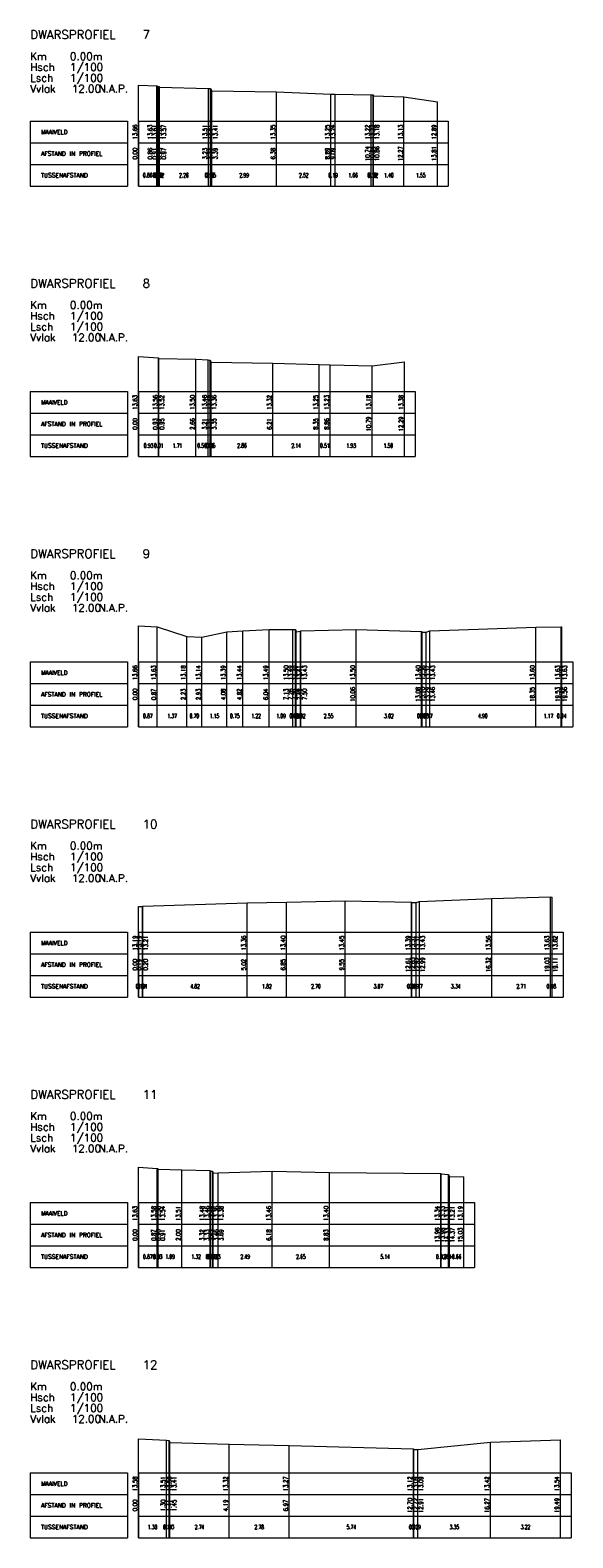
# Model space of a CAD drawing. Header units: metres. Extents: x 131067 to 131441, y 398248 to 398639.
# Tile 9 of 10: x 131416 to 131441, y 398496 to 398566. Entities that reach past the tile are written whole.
import ezdxf
from ezdxf.enums import TextEntityAlignment as Align

# ---------------------------------------------------------------- set-up
doc = ezdxf.new("R2010")
doc.units = ezdxf.units.M
doc.header["$MEASUREMENT"] = 0
doc.layers.add('lm-xyz-geopro dwarsprofiel', color=7, linetype='Continuous', lineweight=0)
doc.styles.get("Standard").update_dxf_attribs({"font": 'txt.shx'})

msp = doc.modelspace()

# ---------------------------------------------------------------- linework, layer by layer
at = {"layer": 'lm-xyz-geopro dwarsprofiel', "linetype": 'Continuous'}
for p, q in [((131421, 398562), (131421, 398563.657)), ((131421.855, 398562), (131421.855, 398563.63)), ((131421.908, 398562), (131421.908, 398563.609)), ((131421.951, 398562), (131421.951, 398563.607)), ((131421.974, 398562), (131421.974, 398563.568)), ((131424.23, 398562), (131424.23, 398563.514)), ((131424.334, 398562), (131424.334, 398563.507)), ((131424.388, 398562), (131424.388, 398563.408)), ((131427.377, 398562), (131427.377, 398563.351)), ((131429.893, 398562), (131429.893, 398563.246)), ((131430.085, 398562), (131430.085, 398563.243)), ((131431.743, 398562), (131431.743, 398563.221)), ((131431.841, 398562), (131431.841, 398563.224)), ((131431.863, 398562), (131431.863, 398563.177)), ((131433.265, 398562), (131433.265, 398563.13)), ((131434.814, 398562), (131434.814, 398562.893)), ((131421, 398561), (131421, 398562)), ((131421.855, 398561), (131421.855, 398562)), ((131421.908, 398561), (131421.908, 398562)), ((131421.951, 398561), (131421.951, 398562)), ((131421.974, 398561), (131421.974, 398562)), ((131424.23, 398561), (131424.23, 398562)), ((131424.334, 398561), (131424.334, 398562)), ((131424.388, 398561), (131424.388, 398562)), ((131427.377, 398561), (131427.377, 398562)), ((131429.893, 398561), (131429.893, 398562)), ((131430.085, 398561), (131430.085, 398562)), ((131431.743, 398561), (131431.743, 398562)), ((131431.841, 398561), (131431.841, 398562)), ((131431.863, 398561), (131431.863, 398562)), ((131433.265, 398561), (131433.265, 398562)), ((131434.814, 398561), (131434.814, 398562)), ((131421, 398549.5), (131421, 398551.125)), ((131421.934, 398549.5), (131421.934, 398551.063)), ((131421.945, 398549.5), (131421.945, 398551.022)), ((131423.657, 398549.5), (131423.657, 398550.995)), ((131424.214, 398549.5), (131424.214, 398550.962)), ((131424.306, 398549.5), (131424.306, 398550.953)), ((131424.354, 398549.5), (131424.354, 398550.861)), ((131427.213, 398549.5), (131427.213, 398550.815)), ((131429.353, 398549.5), (131429.353, 398550.753)), ((131429.862, 398549.5), (131429.862, 398550.731)), ((131431.791, 398549.5), (131431.791, 398550.68)), ((131433.289, 398549.5), (131433.289, 398550.875)), ((131421, 398548.5), (131421, 398549.5)), ((131421.934, 398548.5), (131421.934, 398549.5)), ((131421.945, 398548.5), (131421.945, 398549.5)), ((131423.657, 398548.5), (131423.657, 398549.5)), ((131424.214, 398548.5), (131424.214, 398549.5)), ((131424.306, 398548.5), (131424.306, 398549.5)), ((131424.354, 398548.5), (131424.354, 398549.5)), ((131427.213, 398548.5), (131427.213, 398549.5)), ((131429.353, 398548.5), (131429.353, 398549.5)), ((131429.862, 398548.5), (131429.862, 398549.5)), ((131431.791, 398548.5), (131431.791, 398549.5)), ((131433.289, 398548.5), (131433.289, 398549.5)), ((131421, 398537), (131421, 398538.659)), ((131421.868, 398537), (131421.868, 398538.627)), ((131427.04, 398537), (131427.04, 398538.492)), ((131428.134, 398537), (131428.134, 398538.496)), ((131428.258, 398537), (131428.258, 398538.491)), ((131431.057, 398537), (131431.057, 398538.501)), ((131439.354, 398537), (131439.354, 398538.601)), ((131440.527, 398537), (131440.527, 398538.625)), ((131440.564, 398537), (131440.564, 398538.627)), ((131423.234, 398537), (131423.234, 398538.175)), ((131423.934, 398537), (131423.934, 398538.139)), ((131425.079, 398537), (131425.079, 398538.386)), ((131425.824, 398537), (131425.824, 398538.436)), ((131428.292, 398537), (131428.292, 398538.391)), ((131428.484, 398537), (131428.484, 398538.413)), ((131428.504, 398537), (131428.504, 398538.434)), ((131434.078, 398537), (131434.078, 398538.401)), ((131434.103, 398537), (131434.103, 398538.381)), ((131434.287, 398537), (131434.287, 398538.367)), ((131434.457, 398537), (131434.457, 398538.43)), ((131421, 398536), (131421, 398537)), ((131421.868, 398536), (131421.868, 398537)), ((131423.234, 398536), (131423.234, 398537)), ((131423.934, 398536), (131423.934, 398537)), ((131425.079, 398536), (131425.079, 398537)), ((131425.824, 398536), (131425.824, 398537)), ((131427.04, 398536), (131427.04, 398537)), ((131428.134, 398536), (131428.134, 398537)), ((131428.258, 398536), (131428.258, 398537)), ((131428.292, 398536), (131428.292, 398537)), ((131428.484, 398536), (131428.484, 398537)), ((131428.504, 398536), (131428.504, 398537)), ((131431.057, 398536), (131431.057, 398537)), ((131434.078, 398536), (131434.078, 398537)), ((131434.103, 398536), (131434.103, 398537)), ((131434.287, 398536), (131434.287, 398537)), ((131434.457, 398536), (131434.457, 398537)), ((131439.354, 398536), (131439.354, 398537)), ((131440.527, 398536), (131440.527, 398537)), ((131440.564, 398536), (131440.564, 398537)), ((131430.548, 398524.5), (131430.548, 398525.945)), ((131433.986, 398524.5), (131433.986, 398525.925)), ((131437.324, 398524.5), (131437.324, 398526.056)), ((131440.032, 398524.5), (131440.032, 398526.13)), ((131440.112, 398524.5), (131440.112, 398526.124)), ((131421, 398524.5), (131421, 398525.687)), ((131421.193, 398524.5), (131421.193, 398525.689)), ((131421.204, 398524.5), (131421.204, 398525.712)), ((131426.023, 398524.5), (131426.023, 398525.855)), ((131427.845, 398524.5), (131427.845, 398525.897)), ((131433.614, 398524.5), (131433.614, 398525.89)), ((131433.628, 398524.5), (131433.628, 398525.873)), ((131433.821, 398524.5), (131433.821, 398525.868)), ((131421, 398523.5), (131421, 398524.5)), ((131421.193, 398523.5), (131421.193, 398524.5)), ((131421.204, 398523.5), (131421.204, 398524.5)), ((131426.023, 398523.5), (131426.023, 398524.5)), ((131427.845, 398523.5), (131427.845, 398524.5)), ((131430.548, 398523.5), (131430.548, 398524.5)), ((131433.614, 398523.5), (131433.614, 398524.5)), ((131433.628, 398523.5), (131433.628, 398524.5)), ((131433.821, 398523.5), (131433.821, 398524.5)), ((131433.986, 398523.5), (131433.986, 398524.5)), ((131437.324, 398523.5), (131437.324, 398524.5)), ((131440.032, 398523.5), (131440.032, 398524.5)), ((131440.112, 398523.5), (131440.112, 398524.5)), ((131421, 398512), (131421, 398513.632)), ((131421.866, 398512), (131421.866, 398513.584)), ((131421.9, 398512), (131421.9, 398513.582)), ((131421.912, 398512), (131421.912, 398513.538)), ((131423.001, 398512), (131423.001, 398513.514)), ((131424.32, 398512), (131424.32, 398513.477)), ((131424.333, 398512), (131424.333, 398513.459)), ((131424.428, 398512), (131424.428, 398513.455)), ((131424.686, 398512), (131424.686, 398513.38)), ((131427.176, 398512), (131427.176, 398513.455)), ((131429.825, 398512), (131429.825, 398513.398)), ((131424.457, 398512), (131424.457, 398513.363)), ((131434.961, 398512), (131434.961, 398513.343)), ((131434.98, 398512), (131434.98, 398513.326)), ((131435.329, 398512), (131435.329, 398513.305)), ((131435.367, 398512), (131435.367, 398513.207)), ((131436.027, 398512), (131436.027, 398513.187)), ((131421, 398511), (131421, 398512)), ((131421.866, 398511), (131421.866, 398512)), ((131421.9, 398511), (131421.9, 398512)), ((131421.912, 398511), (131421.912, 398512)), ((131423.001, 398511), (131423.001, 398512)), ((131424.32, 398511), (131424.32, 398512)), ((131424.333, 398511), (131424.333, 398512)), ((131424.428, 398511), (131424.428, 398512)), ((131424.457, 398511), (131424.457, 398512)), ((131424.686, 398511), (131424.686, 398512)), ((131427.176, 398511), (131427.176, 398512)), ((131429.825, 398511), (131429.825, 398512)), ((131434.961, 398511), (131434.961, 398512)), ((131434.98, 398511), (131434.98, 398512)), ((131435.329, 398511), (131435.329, 398512)), ((131435.367, 398511), (131435.367, 398512)), ((131436.027, 398511), (131436.027, 398512)), ((131421, 398499.5), (131421, 398501.084)), ((131422.298, 398499.5), (131422.298, 398501.014)), ((131422.412, 398499.5), (131422.412, 398501.004)), ((131422.446, 398499.5), (131422.446, 398500.905)), ((131425.19, 398499.5), (131425.19, 398500.824)), ((131437.267, 398499.5), (131437.267, 398500.921)), ((131440.489, 398499.5), (131440.489, 398501.036)), ((131427.965, 398499.5), (131427.965, 398500.766)), ((131433.701, 398499.5), (131433.701, 398500.62)), ((131433.721, 398499.5), (131433.721, 398500.592)), ((131433.912, 398499.5), (131433.912, 398500.591)), ((131421, 398498.5), (131421, 398499.5)), ((131422.298, 398498.5), (131422.298, 398499.5)), ((131422.412, 398498.5), (131422.412, 398499.5)), ((131422.446, 398498.5), (131422.446, 398499.5)), ((131425.19, 398498.5), (131425.19, 398499.5)), ((131427.965, 398498.5), (131427.965, 398499.5)), ((131433.701, 398498.5), (131433.701, 398499.5)), ((131433.721, 398498.5), (131433.721, 398499.5)), ((131433.912, 398498.5), (131433.912, 398499.5)), ((131437.267, 398498.5), (131437.267, 398499.5)), ((131440.489, 398498.5), (131440.489, 398499.5))]:
    msp.add_line(p, q, dxfattribs=at)
at = {"layer": 'lm-xyz-geopro dwarsprofiel', "color": 7, "linetype": 'Continuous'}
for p, q in [((131416, 398562), (131416, 398559)), ((131416, 398562), (131420.5, 398562)), ((131420.5, 398562), (131420.5, 398559)), ((131421, 398562), (131421, 398559)), ((131421, 398562), (131435.314, 398562)), ((131435.314, 398562), (131435.314, 398559)), ((131416, 398561), (131420.5, 398561)), ((131421, 398560), (131421, 398561)), ((131421, 398560), (131421, 398561)), ((131421, 398561), (131435.314, 398561)), ((131421.855, 398560), (131421.855, 398561)), ((131421.908, 398560), (131421.908, 398561)), ((131421.951, 398560), (131421.951, 398561)), ((131421.974, 398560), (131421.974, 398561)), ((131424.23, 398560), (131424.23, 398561)), ((131424.334, 398560), (131424.334, 398561)), ((131424.388, 398560), (131424.388, 398561)), ((131427.377, 398560), (131427.377, 398561)), ((131429.893, 398560), (131429.893, 398561)), ((131430.085, 398560), (131430.085, 398561)), ((131431.743, 398560), (131431.743, 398561)), ((131431.841, 398560), (131431.841, 398561)), ((131431.863, 398560), (131431.863, 398561)), ((131433.265, 398560), (131433.265, 398561)), ((131434.814, 398560), (131434.814, 398561)), ((131416, 398560), (131420.5, 398560)), ((131421, 398559), (131421, 398560)), ((131421, 398559), (131421, 398560)), ((131421, 398560), (131435.314, 398560)), ((131421.855, 398559), (131421.855, 398560)), ((131421.908, 398559), (131421.908, 398560)), ((131421.951, 398559), (131421.951, 398560)), ((131421.974, 398559), (131421.974, 398560)), ((131424.23, 398559), (131424.23, 398560)), ((131424.334, 398559), (131424.334, 398560)), ((131424.388, 398559), (131424.388, 398560)), ((131427.377, 398559), (131427.377, 398560)), ((131429.893, 398559), (131429.893, 398560)), ((131430.085, 398559), (131430.085, 398560)), ((131431.743, 398559), (131431.743, 398560)), ((131431.841, 398559), (131431.841, 398560)), ((131431.863, 398559), (131431.863, 398560)), ((131433.265, 398559), (131433.265, 398560)), ((131434.814, 398559), (131434.814, 398560)), ((131416, 398559), (131420.5, 398559)), ((131421, 398559), (131435.314, 398559)), ((131416, 398549.5), (131416, 398546.5)), ((131416, 398549.5), (131420.5, 398549.5)), ((131420.5, 398549.5), (131420.5, 398546.5)), ((131421, 398549.5), (131421, 398546.5)), ((131421, 398549.5), (131433.789, 398549.5)), ((131433.789, 398549.5), (131433.789, 398546.5)), ((131416, 398548.5), (131420.5, 398548.5)), ((131421, 398547.5), (131421, 398548.5)), ((131421, 398547.5), (131421, 398548.5)), ((131421, 398548.5), (131433.789, 398548.5)), ((131421.934, 398547.5), (131421.934, 398548.5)), ((131421.945, 398547.5), (131421.945, 398548.5)), ((131423.657, 398547.5), (131423.657, 398548.5)), ((131424.214, 398547.5), (131424.214, 398548.5)), ((131424.306, 398547.5), (131424.306, 398548.5)), ((131424.354, 398547.5), (131424.354, 398548.5)), ((131427.213, 398547.5), (131427.213, 398548.5)), ((131429.353, 398547.5), (131429.353, 398548.5)), ((131429.862, 398547.5), (131429.862, 398548.5)), ((131431.791, 398547.5), (131431.791, 398548.5)), ((131433.289, 398547.5), (131433.289, 398548.5)), ((131416, 398547.5), (131420.5, 398547.5)), ((131421, 398546.5), (131421, 398547.5)), ((131421, 398546.5), (131421, 398547.5)), ((131421, 398547.5), (131433.789, 398547.5)), ((131421.934, 398546.5), (131421.934, 398547.5)), ((131421.945, 398546.5), (131421.945, 398547.5)), ((131423.657, 398546.5), (131423.657, 398547.5)), ((131424.214, 398546.5), (131424.214, 398547.5)), ((131424.306, 398546.5), (131424.306, 398547.5)), ((131424.354, 398546.5), (131424.354, 398547.5)), ((131427.213, 398546.5), (131427.213, 398547.5)), ((131429.353, 398546.5), (131429.353, 398547.5)), ((131429.862, 398546.5), (131429.862, 398547.5)), ((131431.791, 398546.5), (131431.791, 398547.5)), ((131433.289, 398546.5), (131433.289, 398547.5)), ((131416, 398546.5), (131420.5, 398546.5)), ((131421, 398546.5), (131433.789, 398546.5)), ((131416, 398537), (131416, 398534)), ((131416, 398537), (131420.5, 398537)), ((131420.5, 398537), (131420.5, 398534)), ((131421, 398537), (131421, 398534)), ((131421, 398537), (131441.064, 398537)), ((131441.064, 398537), (131441.064, 398534)), ((131416, 398536), (131420.5, 398536)), ((131421, 398535), (131421, 398536)), ((131421, 398535), (131421, 398536)), ((131421, 398536), (131441.064, 398536)), ((131421.868, 398535), (131421.868, 398536)), ((131423.234, 398535), (131423.234, 398536)), ((131423.934, 398535), (131423.934, 398536)), ((131425.079, 398535), (131425.079, 398536)), ((131425.824, 398535), (131425.824, 398536)), ((131427.04, 398535), (131427.04, 398536)), ((131428.134, 398535), (131428.134, 398536)), ((131428.258, 398535), (131428.258, 398536)), ((131428.292, 398535), (131428.292, 398536)), ((131428.484, 398535), (131428.484, 398536)), ((131428.504, 398535), (131428.504, 398536)), ((131431.057, 398535), (131431.057, 398536)), ((131434.078, 398535), (131434.078, 398536)), ((131434.103, 398535), (131434.103, 398536)), ((131434.287, 398535), (131434.287, 398536)), ((131434.457, 398535), (131434.457, 398536)), ((131439.354, 398535), (131439.354, 398536)), ((131440.527, 398535), (131440.527, 398536)), ((131440.564, 398535), (131440.564, 398536)), ((131416, 398535), (131420.5, 398535)), ((131421, 398534), (131421, 398535)), ((131421, 398534), (131421, 398535)), ((131421, 398535), (131441.064, 398535)), ((131421.868, 398534), (131421.868, 398535)), ((131423.234, 398534), (131423.234, 398535)), ((131423.934, 398534), (131423.934, 398535)), ((131425.079, 398534), (131425.079, 398535)), ((131425.824, 398534), (131425.824, 398535)), ((131427.04, 398534), (131427.04, 398535)), ((131428.134, 398534), (131428.134, 398535)), ((131428.258, 398534), (131428.258, 398535)), ((131428.292, 398534), (131428.292, 398535)), ((131428.484, 398534), (131428.484, 398535)), ((131428.504, 398534), (131428.504, 398535)), ((131431.057, 398534), (131431.057, 398535)), ((131434.078, 398534), (131434.078, 398535)), ((131434.103, 398534), (131434.103, 398535)), ((131434.287, 398534), (131434.287, 398535)), ((131434.457, 398534), (131434.457, 398535)), ((131439.354, 398534), (131439.354, 398535)), ((131440.527, 398534), (131440.527, 398535)), ((131440.564, 398534), (131440.564, 398535)), ((131416, 398534), (131420.5, 398534)), ((131421, 398534), (131441.064, 398534)), ((131416, 398524.5), (131416, 398521.5)), ((131416, 398524.5), (131420.5, 398524.5)), ((131420.5, 398524.5), (131420.5, 398521.5)), ((131421, 398524.5), (131421, 398521.5)), ((131421, 398524.5), (131440.612, 398524.5)), ((131440.612, 398524.5), (131440.612, 398521.5)), ((131416, 398523.5), (131420.5, 398523.5)), ((131421, 398522.5), (131421, 398523.5)), ((131421, 398522.5), (131421, 398523.5)), ((131421, 398523.5), (131440.612, 398523.5)), ((131421.193, 398522.5), (131421.193, 398523.5)), ((131421.204, 398522.5), (131421.204, 398523.5)), ((131426.023, 398522.5), (131426.023, 398523.5)), ((131427.845, 398522.5), (131427.845, 398523.5)), ((131430.548, 398522.5), (131430.548, 398523.5)), ((131433.614, 398522.5), (131433.614, 398523.5)), ((131433.628, 398522.5), (131433.628, 398523.5)), ((131433.821, 398522.5), (131433.821, 398523.5)), ((131433.986, 398522.5), (131433.986, 398523.5)), ((131437.324, 398522.5), (131437.324, 398523.5)), ((131440.032, 398522.5), (131440.032, 398523.5)), ((131440.112, 398522.5), (131440.112, 398523.5)), ((131416, 398522.5), (131420.5, 398522.5)), ((131421, 398521.5), (131421, 398522.5)), ((131421, 398521.5), (131421, 398522.5)), ((131421, 398522.5), (131440.612, 398522.5)), ((131421.193, 398521.5), (131421.193, 398522.5)), ((131421.204, 398521.5), (131421.204, 398522.5)), ((131426.023, 398521.5), (131426.023, 398522.5)), ((131427.845, 398521.5), (131427.845, 398522.5)), ((131430.548, 398521.5), (131430.548, 398522.5)), ((131433.614, 398521.5), (131433.614, 398522.5)), ((131433.628, 398521.5), (131433.628, 398522.5)), ((131433.821, 398521.5), (131433.821, 398522.5)), ((131433.986, 398521.5), (131433.986, 398522.5)), ((131437.324, 398521.5), (131437.324, 398522.5)), ((131440.032, 398521.5), (131440.032, 398522.5)), ((131440.112, 398521.5), (131440.112, 398522.5)), ((131416, 398521.5), (131420.5, 398521.5)), ((131421, 398521.5), (131440.612, 398521.5)), ((131416, 398512), (131416, 398509)), ((131416, 398512), (131420.5, 398512)), ((131420.5, 398512), (131420.5, 398509)), ((131421, 398512), (131421, 398509)), ((131421, 398512), (131436.527, 398512)), ((131436.527, 398512), (131436.527, 398509)), ((131416, 398511), (131420.5, 398511)), ((131421, 398510), (131421, 398511)), ((131421, 398510), (131421, 398511)), ((131421, 398511), (131436.527, 398511)), ((131421.866, 398510), (131421.866, 398511)), ((131421.9, 398510), (131421.9, 398511)), ((131421.912, 398510), (131421.912, 398511)), ((131423.001, 398510), (131423.001, 398511)), ((131424.32, 398510), (131424.32, 398511)), ((131424.333, 398510), (131424.333, 398511)), ((131424.428, 398510), (131424.428, 398511)), ((131424.457, 398510), (131424.457, 398511)), ((131424.686, 398510), (131424.686, 398511)), ((131427.176, 398510), (131427.176, 398511)), ((131429.825, 398510), (131429.825, 398511)), ((131434.961, 398510), (131434.961, 398511)), ((131434.98, 398510), (131434.98, 398511)), ((131435.329, 398510), (131435.329, 398511)), ((131435.367, 398510), (131435.367, 398511)), ((131436.027, 398510), (131436.027, 398511)), ((131416, 398510), (131420.5, 398510)), ((131421, 398509), (131421, 398510)), ((131421, 398509), (131421, 398510)), ((131421, 398510), (131436.527, 398510)), ((131421.866, 398509), (131421.866, 398510)), ((131421.9, 398509), (131421.9, 398510)), ((131421.912, 398509), (131421.912, 398510)), ((131423.001, 398509), (131423.001, 398510)), ((131424.32, 398509), (131424.32, 398510)), ((131424.333, 398509), (131424.333, 398510)), ((131424.428, 398509), (131424.428, 398510)), ((131424.457, 398509), (131424.457, 398510)), ((131424.686, 398509), (131424.686, 398510)), ((131427.176, 398509), (131427.176, 398510)), ((131429.825, 398509), (131429.825, 398510)), ((131434.961, 398509), (131434.961, 398510)), ((131434.98, 398509), (131434.98, 398510)), ((131435.329, 398509), (131435.329, 398510)), ((131435.367, 398509), (131435.367, 398510)), ((131436.027, 398509), (131436.027, 398510)), ((131416, 398509), (131420.5, 398509)), ((131421, 398509), (131436.527, 398509)), ((131416, 398499.5), (131416, 398496.5)), ((131416, 398499.5), (131420.5, 398499.5)), ((131420.5, 398499.5), (131420.5, 398496.5)), ((131421, 398499.5), (131421, 398496.5)), ((131421, 398499.5), (131440.989, 398499.5)), ((131440.989, 398499.5), (131440.989, 398496.5)), ((131416, 398498.5), (131420.5, 398498.5)), ((131421, 398497.5), (131421, 398498.5)), ((131421, 398497.5), (131421, 398498.5)), ((131421, 398498.5), (131440.989, 398498.5)), ((131422.298, 398497.5), (131422.298, 398498.5)), ((131422.412, 398497.5), (131422.412, 398498.5)), ((131422.446, 398497.5), (131422.446, 398498.5)), ((131425.19, 398497.5), (131425.19, 398498.5)), ((131427.965, 398497.5), (131427.965, 398498.5)), ((131433.701, 398497.5), (131433.701, 398498.5)), ((131433.721, 398497.5), (131433.721, 398498.5)), ((131433.912, 398497.5), (131433.912, 398498.5)), ((131437.267, 398497.5), (131437.267, 398498.5)), ((131440.489, 398497.5), (131440.489, 398498.5)), ((131416, 398497.5), (131420.5, 398497.5)), ((131421, 398496.5), (131421, 398497.5)), ((131421, 398496.5), (131421, 398497.5)), ((131421, 398497.5), (131440.989, 398497.5)), ((131422.298, 398496.5), (131422.298, 398497.5)), ((131422.412, 398496.5), (131422.412, 398497.5)), ((131422.446, 398496.5), (131422.446, 398497.5)), ((131425.19, 398496.5), (131425.19, 398497.5)), ((131427.965, 398496.5), (131427.965, 398497.5)), ((131433.701, 398496.5), (131433.701, 398497.5)), ((131433.721, 398496.5), (131433.721, 398497.5)), ((131433.912, 398496.5), (131433.912, 398497.5)), ((131437.267, 398496.5), (131437.267, 398497.5)), ((131440.489, 398496.5), (131440.489, 398497.5)), ((131416, 398496.5), (131420.5, 398496.5)), ((131421, 398496.5), (131440.989, 398496.5))]:
    msp.add_line(p, q, dxfattribs=at)
at = {"layer": 'lm-xyz-geopro dwarsprofiel', "color": 4, "linetype": 'Continuous', "flags": 128}
for points in [[(131421, 398563.657), (131421.855, 398563.63), (131421.908, 398563.609), (131421.951, 398563.607), (131421.974, 398563.568), (131424.23, 398563.514), (131424.334, 398563.507), (131424.388, 398563.408), (131427.377, 398563.351), (131429.893, 398563.246), (131430.085, 398563.243), (131431.743, 398563.221), (131431.841, 398563.224), (131431.863, 398563.177), (131433.265, 398563.13), (131434.814, 398562.893)], [(131421, 398551.125), (131421.934, 398551.063), (131421.945, 398551.022), (131423.657, 398550.995), (131424.214, 398550.962), (131424.306, 398550.953), (131424.354, 398550.861), (131427.213, 398550.815), (131429.353, 398550.753), (131429.862, 398550.731), (131431.791, 398550.68), (131433.289, 398550.875)], [(131421, 398538.659), (131421.868, 398538.627), (131423.234, 398538.175), (131423.934, 398538.139), (131425.079, 398538.386), (131425.824, 398538.436), (131427.04, 398538.492), (131428.134, 398538.496), (131428.258, 398538.491), (131428.292, 398538.391), (131428.484, 398538.413), (131428.504, 398538.434), (131431.057, 398538.501), (131434.078, 398538.401), (131434.103, 398538.381), (131434.287, 398538.367), (131434.457, 398538.43), (131439.354, 398538.601), (131440.527, 398538.625), (131440.564, 398538.627)], [(131421, 398525.687), (131421.193, 398525.689), (131421.204, 398525.712), (131426.023, 398525.855), (131427.845, 398525.897), (131430.548, 398525.945), (131433.614, 398525.89), (131433.628, 398525.873), (131433.821, 398525.868), (131433.986, 398525.925), (131437.324, 398526.056), (131440.032, 398526.13), (131440.112, 398526.124)], [(131421, 398513.632), (131421.866, 398513.584), (131421.9, 398513.582), (131421.912, 398513.538), (131423.001, 398513.514), (131424.32, 398513.477), (131424.333, 398513.459), (131424.428, 398513.455), (131424.457, 398513.363), (131424.686, 398513.38), (131427.176, 398513.455), (131429.825, 398513.398), (131434.961, 398513.343), (131434.98, 398513.326), (131435.329, 398513.305), (131435.367, 398513.207), (131436.027, 398513.187)], [(131421, 398501.084), (131422.298, 398501.014), (131422.412, 398501.004), (131422.446, 398500.905), (131425.19, 398500.824), (131427.965, 398500.766), (131433.701, 398500.62), (131433.721, 398500.592), (131433.912, 398500.591), (131437.267, 398500.921), (131440.489, 398501.036)]]:
    msp.add_lwpolyline(points, dxfattribs=at)

# ---------------------------------------------------------------- texts
at = {"layer": 'lm-xyz-geopro dwarsprofiel', "color": 6, "linetype": 'ByBlock'}
for s, p in [('DWARSPROFIEL', (131416, 398566)), ('7', (131421.193, 398566)), ('DWARSPROFIEL', (131416, 398554.5)), ('8', (131421.193, 398554.5)), ('DWARSPROFIEL', (131416, 398542)), ('9', (131421.193, 398542)), ('DWARSPROFIEL', (131416, 398529.5)), ('10', (131421.193, 398529.5)), ('DWARSPROFIEL', (131416, 398517)), ('11', (131421.193, 398517)), ('DWARSPROFIEL', (131416, 398504.5)), ('12', (131421.193, 398504.5))]:
    msp.add_text(s, height=0.4, dxfattribs=at).set_placement(p, align=Align.MIDDLE_LEFT)
at = {"layer": 'lm-xyz-geopro dwarsprofiel', "color": 7, "linetype": 'ByBlock'}
for s, p in [('Km', (131416, 398565)), ('Hsch', (131416, 398564.5)), ('Vvlak', (131416, 398563.5)), ('Lsch', (131416, 398564)), ('N.A.P.', (131419.156, 398563.5)), ('Km', (131416, 398553.5)), ('Hsch', (131416, 398553)), ('Lsch', (131416, 398552.5)), ('Vvlak', (131416, 398552)), ('N.A.P.', (131419.156, 398552)), ('Km', (131416, 398541)), ('Hsch', (131416, 398540.5)), ('Lsch', (131416, 398540)), ('Vvlak', (131416, 398539.5)), ('N.A.P.', (131419.156, 398539.5)), ('Km', (131416, 398528.5)), ('Hsch', (131416, 398528)), ('Lsch', (131416, 398527.5)), ('Vvlak', (131416, 398527)), ('N.A.P.', (131419.156, 398527)), ('Km', (131416, 398516)), ('Hsch', (131416, 398515.5)), ('Lsch', (131416, 398515)), ('Vvlak', (131416, 398514.5)), ('N.A.P.', (131419.156, 398514.5)), ('Km', (131416, 398503.5)), ('Hsch', (131416, 398503)), ('Lsch', (131416, 398502.5)), ('Vvlak', (131416, 398502)), ('N.A.P.', (131419.156, 398502))]:
    msp.add_text(s, height=0.35, dxfattribs=at).set_placement(p, align=Align.MIDDLE_LEFT)
at = {"layer": 'lm-xyz-geopro dwarsprofiel', "linetype": 'ByBlock'}
for s, p in [('0.00m', (131417.84, 398565)), ('1/100', (131417.84, 398564.5)), ('1/100', (131417.84, 398564)), ('12.00', (131417.921, 398563.5)), ('0.00m', (131417.84, 398553.5)), ('1/100', (131417.84, 398553)), ('1/100', (131417.84, 398552.5)), ('12.00', (131417.921, 398552)), ('0.00m', (131417.84, 398541)), ('1/100', (131417.84, 398540.5)), ('1/100', (131417.84, 398540)), ('12.00', (131417.921, 398539.5)), ('0.00m', (131417.84, 398528.5)), ('1/100', (131417.84, 398528)), ('1/100', (131417.84, 398527.5)), ('12.00', (131417.921, 398527)), ('0.00m', (131417.84, 398516)), ('1/100', (131417.84, 398515.5)), ('1/100', (131417.84, 398515)), ('12.00', (131417.921, 398514.5)), ('0.00m', (131417.84, 398503.5)), ('1/100', (131417.84, 398503)), ('1/100', (131417.84, 398502.5)), ('12.00', (131417.921, 398502))]:
    msp.add_text(s, height=0.35, dxfattribs=at).set_placement(p, align=Align.MIDDLE_LEFT)
at = {"layer": 'lm-xyz-geopro dwarsprofiel'}
for s, p in [('MAAIVELD', (131416.5, 398561.5)), ('AFSTAND IN PROFIEL', (131416.5, 398560.5)), ('TUSSENAFSTAND', (131416.5, 398559.5)), ('MAAIVELD', (131416.5, 398549)), ('AFSTAND IN PROFIEL', (131416.5, 398548)), ('TUSSENAFSTAND', (131416.5, 398547)), ('MAAIVELD', (131416.5, 398536.5)), ('AFSTAND IN PROFIEL', (131416.5, 398535.5)), ('TUSSENAFSTAND', (131416.5, 398534.5)), ('MAAIVELD', (131416.5, 398524)), ('AFSTAND IN PROFIEL', (131416.5, 398523)), ('TUSSENAFSTAND', (131416.5, 398522)), ('MAAIVELD', (131416.5, 398511.5)), ('AFSTAND IN PROFIEL', (131416.5, 398510.5)), ('TUSSENAFSTAND', (131416.5, 398509.5)), ('MAAIVELD', (131416.5, 398499)), ('AFSTAND IN PROFIEL', (131416.5, 398498)), ('TUSSENAFSTAND', (131416.5, 398497))]:
    msp.add_text(s, height=0.2, dxfattribs=at).set_placement(p, align=Align.MIDDLE_LEFT)
at = {"layer": 'lm-xyz-geopro dwarsprofiel', "width": 0.8}
for s, p in [('13.66', (131421, 398561.5)), ('13.63', (131421.695, 398561.5)), ('13.61', (131421.908, 398561.5)), ('13.61', (131422.127, 398561.5)), ('13.57', (131422.332, 398561.5)), ('13.51', (131424.23, 398561.5)), ('13.51', (131424.467, 398561.5)), ('13.41', (131424.711, 398561.5)), ('13.35', (131427.377, 398561.5)), ('13.25', (131429.893, 398561.5)), ('13.24', (131430.141, 398561.5)), ('13.22', (131431.743, 398561.5)), ('13.22', (131431.963, 398561.5)), ('13.18', (131432.18, 398561.5)), ('13.13', (131433.265, 398561.5)), ('12.89', (131434.814, 398561.5)), ('13.63', (131421, 398549)), ('13.56', (131421.934, 398549)), ('13.52', (131422.243, 398549)), ('13.50', (131423.657, 398549)), ('13.46', (131424.214, 398549)), ('13.45', (131424.436, 398549)), ('13.36', (131424.655, 398549)), ('13.32', (131427.213, 398549)), ('13.25', (131429.353, 398549)), ('13.23', (131429.862, 398549)), ('13.18', (131431.791, 398549)), ('13.38', (131433.289, 398549)), ('13.66', (131421, 398536.5)), ('13.63', (131421.868, 398536.5)), ('13.18', (131423.234, 398536.5)), ('13.14', (131423.934, 398536.5)), ('13.39', (131425.079, 398536.5)), ('13.44', (131425.824, 398536.5)), ('13.49', (131427.04, 398536.5)), ('13.50', (131427.979, 398536.5)), ('13.49', (131428.188, 398536.5)), ('13.39', (131428.397, 398536.5)), ('13.41', (131428.6, 398536.5)), ('13.43', (131428.837, 398536.5)), ('13.50', (131431.057, 398536.5)), ('13.40', (131434.078, 398536.5)), ('13.38', (131434.287, 398536.5)), ('13.37', (131434.515, 398536.5)), ('13.43', (131434.75, 398536.5)), ('13.60', (131439.354, 398536.5)), ('13.63', (131440.527, 398536.5)), ('13.63', (131440.851, 398536.5)), ('13.19', (131421, 398524)), ('13.19', (131421.193, 398524)), ('13.21', (131421.491, 398524)), ('13.36', (131426.023, 398524)), ('13.40', (131427.845, 398524)), ('13.45', (131430.548, 398524)), ('13.39', (131433.614, 398524)), ('13.37', (131433.831, 398524)), ('13.37', (131434.047, 398524)), ('13.43', (131434.285, 398524)), ('13.56', (131437.324, 398524)), ('13.63', (131440.032, 398524)), ('13.62', (131440.411, 398524)), ('13.63', (131421, 398511.5)), ('13.58', (131421.866, 398511.5)), ('13.58', (131422.076, 398511.5)), ('13.54', (131422.282, 398511.5)), ('13.51', (131423.001, 398511.5)), ('13.48', (131424.103, 398511.5)), ('13.46', (131424.333, 398511.5)), ('13.46', (131424.538, 398511.5)), ('13.36', (131424.743, 398511.5)), ('13.38', (131424.98, 398511.5)), ('13.46', (131427.176, 398511.5)), ('13.40', (131429.825, 398511.5)), ('13.34', (131434.961, 398511.5)), ('13.33', (131435.202, 398511.5)), ('13.31', (131435.425, 398511.5)), ('13.21', (131435.657, 398511.5)), ('13.19', (131436.027, 398511.5)), ('13.58', (131421, 398499)), ('13.51', (131422.298, 398499)), ('13.50', (131422.586, 398499)), ('13.41', (131422.812, 398499)), ('13.32', (131425.19, 398499)), ('13.27', (131427.965, 398499)), ('13.12', (131433.701, 398499)), ('13.09', (131433.964, 398499)), ('13.09', (131434.206, 398499)), ('13.42', (131437.267, 398499)), ('13.54', (131440.489, 398499))]:
    msp.add_text(s, height=0.2, rotation=90, dxfattribs=at).set_placement(p, align=Align.BOTTOM_CENTER)
at = {"layer": 'lm-xyz-geopro dwarsprofiel', "color": 7, "width": 0.8}
for s, p in [('0.00', (131421, 398560.5)), ('0.86', (131421.695, 398560.5)), ('0.91', (131421.908, 398560.5)), ('0.95', (131422.127, 398560.5)), ('0.97', (131422.332, 398560.5)), ('3.23', (131424.23, 398560.5)), ('3.33', (131424.467, 398560.5)), ('3.39', (131424.711, 398560.5)), ('6.38', (131427.377, 398560.5)), ('8.89', (131429.893, 398560.5)), ('9.09', (131430.141, 398560.5)), ('10.74', (131431.743, 398560.5)), ('10.84', (131431.963, 398560.5)), ('10.86', (131432.18, 398560.5)), ('12.27', (131433.265, 398560.5)), ('13.81', (131434.814, 398560.5)), ('10.79', (131431.791, 398548)), ('12.29', (131433.289, 398548)), ('0.00', (131421, 398548)), ('0.93', (131421.934, 398548)), ('0.95', (131422.243, 398548)), ('2.66', (131423.657, 398548)), ('3.21', (131424.214, 398548)), ('3.31', (131424.436, 398548)), ('3.35', (131424.655, 398548)), ('6.21', (131427.213, 398548)), ('8.35', (131429.353, 398548)), ('8.86', (131429.862, 398548)), ('0.00', (131421, 398535.5)), ('0.87', (131421.868, 398535.5)), ('2.23', (131423.234, 398535.5)), ('2.93', (131423.934, 398535.5)), ('4.08', (131425.079, 398535.5)), ('4.82', (131425.824, 398535.5)), ('6.04', (131427.04, 398535.5)), ('7.13', (131427.979, 398535.5)), ('7.26', (131428.188, 398535.5)), ('7.29', (131428.397, 398535.5)), ('7.48', (131428.6, 398535.5)), ('7.50', (131428.837, 398535.5)), ('10.06', (131431.057, 398535.5)), ('13.08', (131434.078, 398535.5)), ('13.10', (131434.287, 398535.5)), ('13.29', (131434.515, 398535.5)), ('13.46', (131434.75, 398535.5)), ('18.35', (131439.354, 398535.5)), ('19.53', (131440.527, 398535.5)), ('19.56', (131440.851, 398535.5)), ('0.00', (131421, 398523)), ('0.19', (131421.193, 398523)), ('0.20', (131421.491, 398523)), ('5.02', (131426.023, 398523)), ('6.85', (131427.845, 398523)), ('9.55', (131430.548, 398523)), ('12.61', (131433.614, 398523)), ('12.63', (131433.831, 398523)), ('12.82', (131434.047, 398523)), ('12.99', (131434.285, 398523)), ('16.32', (131437.324, 398523)), ('19.03', (131440.032, 398523)), ('19.11', (131440.411, 398523)), ('0.00', (131421, 398510.5)), ('0.87', (131421.866, 398510.5)), ('0.90', (131422.076, 398510.5)), ('0.91', (131422.282, 398510.5)), ('2.00', (131423.001, 398510.5)), ('3.32', (131424.103, 398510.5)), ('3.33', (131424.333, 398510.5)), ('3.43', (131424.538, 398510.5)), ('3.46', (131424.743, 398510.5)), ('3.69', (131424.98, 398510.5)), ('6.18', (131427.176, 398510.5)), ('8.83', (131429.825, 398510.5)), ('13.96', (131434.961, 398510.5)), ('13.98', (131435.202, 398510.5)), ('14.33', (131435.425, 398510.5)), ('14.37', (131435.657, 398510.5)), ('15.03', (131436.027, 398510.5)), ('0.00', (131421, 398498)), ('1.30', (131422.298, 398498)), ('1.41', (131422.586, 398498)), ('1.45', (131422.812, 398498)), ('4.19', (131425.19, 398498)), ('6.97', (131427.965, 398498)), ('12.70', (131433.701, 398498)), ('12.72', (131433.964, 398498)), ('12.91', (131434.206, 398498)), ('16.27', (131437.267, 398498)), ('19.49', (131440.489, 398498))]:
    msp.add_text(s, height=0.2, rotation=90, dxfattribs=at).set_placement(p, align=Align.BOTTOM_CENTER)
at = {"layer": 'lm-xyz-geopro dwarsprofiel', "color": 7, "width": 0.6}
for s, p in [('0.86', (131421.427, 398559.5)), ('0.05', (131421.881, 398559.5)), ('0.04', (131421.929, 398559.5)), ('0.02', (131421.962, 398559.5)), ('2.26', (131423.102, 398559.5)), ('0.10', (131424.282, 398559.5)), ('0.05', (131424.361, 398559.5)), ('2.99', (131425.883, 398559.5)), ('2.52', (131428.635, 398559.5)), ('0.19', (131429.989, 398559.5)), ('1.66', (131430.914, 398559.5)), ('0.10', (131431.792, 398559.5)), ('0.02', (131431.852, 398559.5)), ('1.40', (131432.564, 398559.5)), ('1.55', (131434.04, 398559.5)), ('0.93', (131421.467, 398547)), ('0.01', (131421.94, 398547)), ('1.71', (131422.801, 398547)), ('0.56', (131423.935, 398547)), ('0.09', (131424.26, 398547)), ('0.05', (131424.33, 398547)), ('2.86', (131425.783, 398547)), ('2.14', (131428.283, 398547)), ('0.51', (131429.608, 398547)), ('1.93', (131430.826, 398547)), ('1.50', (131432.54, 398547)), ('0.87', (131421.434, 398534.5)), ('1.37', (131422.551, 398534.5)), ('0.70', (131423.584, 398534.5)), ('1.15', (131424.506, 398534.5)), ('0.75', (131425.451, 398534.5)), ('1.22', (131426.432, 398534.5)), ('1.09', (131427.587, 398534.5)), ('0.12', (131428.196, 398534.5)), ('0.03', (131428.275, 398534.5)), ('0.19', (131428.388, 398534.5)), ('0.02', (131428.494, 398534.5)), ('2.55', (131429.78, 398534.5)), ('3.02', (131432.568, 398534.5)), ('0.03', (131434.09, 398534.5)), ('0.18', (131434.195, 398534.5)), ('0.17', (131434.372, 398534.5)), ('4.90', (131436.905, 398534.5)), ('1.17', (131439.94, 398534.5)), ('0.04', (131440.546, 398534.5)), ('0.19', (131421.097, 398522)), ('0.01', (131421.198, 398522)), ('4.82', (131423.614, 398522)), ('1.82', (131426.934, 398522)), ('2.70', (131429.196, 398522)), ('3.07', (131432.081, 398522)), ('0.01', (131433.621, 398522)), ('0.19', (131433.725, 398522)), ('0.17', (131433.903, 398522)), ('3.34', (131435.655, 398522)), ('2.71', (131438.678, 398522)), ('0.08', (131440.072, 398522)), ('0.87', (131421.433, 398509.5)), ('0.03', (131421.883, 398509.5)), ('0.01', (131421.906, 398509.5)), ('1.09', (131422.457, 398509.5)), ('1.32', (131423.66, 398509.5)), ('0.01', (131424.326, 398509.5)), ('0.09', (131424.38, 398509.5)), ('0.03', (131424.443, 398509.5)), ('0.23', (131424.571, 398509.5)), ('2.49', (131425.931, 398509.5)), ('2.65', (131428.5, 398509.5)), ('5.14', (131432.393, 398509.5)), ('0.02', (131434.97, 398509.5)), ('0.35', (131435.155, 398509.5)), ('0.04', (131435.348, 398509.5)), ('0.66', (131435.697, 398509.5)), ('1.30', (131421.649, 398497)), ('0.11', (131422.355, 398497)), ('0.03', (131422.429, 398497)), ('2.74', (131423.818, 398497)), ('2.78', (131426.578, 398497)), ('5.74', (131430.833, 398497)), ('0.02', (131433.711, 398497)), ('0.19', (131433.816, 398497)), ('3.35', (131435.59, 398497)), ('3.22', (131438.878, 398497))]:
    msp.add_text(s, height=0.2, dxfattribs=at).set_placement(p, align=Align.MIDDLE_CENTER)

doc.saveas('drawing.dxf')
